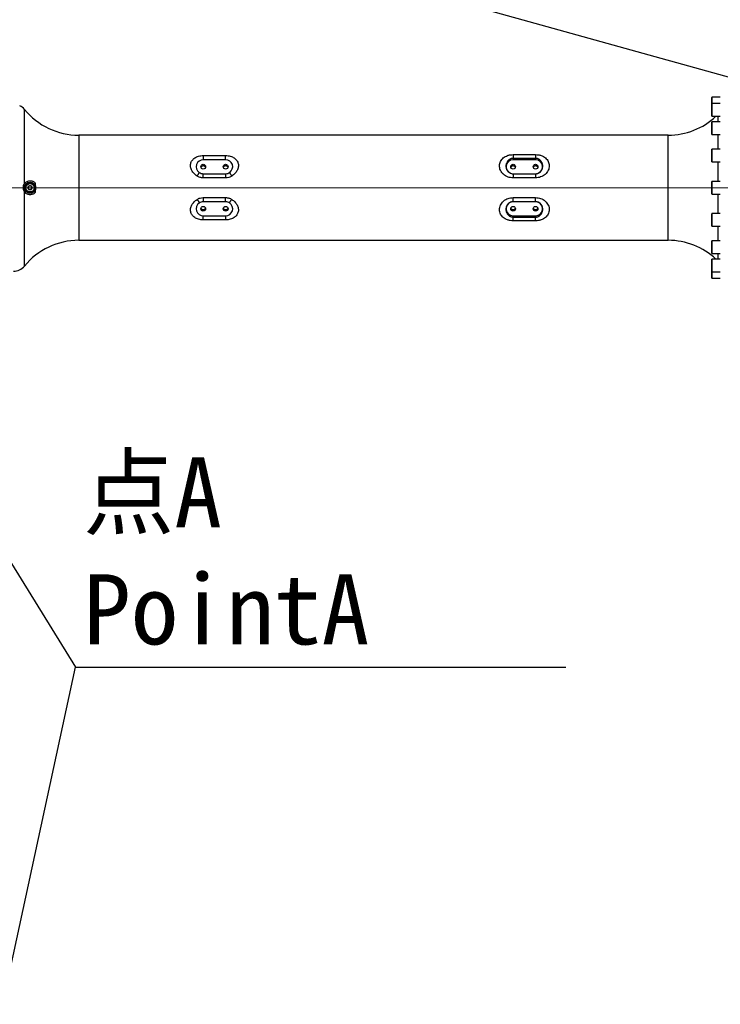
# Model space of a CAD drawing. Header units: millimetres. Extents: x -1 to 10933, y 0 to 7722.
# Tile 54 of 122: x 2378 to 3377, y 5127 to 6531. Entities that reach past the tile are written whole.
import ezdxf

# ---------------------------------------------------------------- set-up
doc = ezdxf.new("R2010")
doc.units = ezdxf.units.MM
doc.header["$LTSCALE"] = 13
doc.header["$PDSIZE"] = -1
doc.dimstyles.new('efort-st-1', dxfattribs={"dimtxt": 100, "dimasz": 100, "dimexe": 1.25, "dimexo": 0.625, "dimtad": 1, "dimdec": 0, "dimdsep": 46, "dimtxsty": 'Standard', "dimcen": 2.5, "dimclrd": 3, "dimclre": 3, "dimadec": 0, "dimazin": 0, "dimtfac": 1, "dimtmove": 0, "dimatfit": 3, "dimfxl": 1, "dimarcsym": 0})

# ---------------------------------------------------------------- blocks, each defined once
blk = doc.blocks.new('SW_CENTERMARKSYMBOL_3')
at = {"color": 0, "linetype": 'Continuous', "lineweight": 18}
blk.add_line((-5, 0), (-3257.5, 0), dxfattribs=at)
blk = doc.blocks.new('*D156')
at = {"color": 3, "lineweight": -2}
for p, q in [((353.5, 7293.9), (782.5, 7174.4)), ((3953.8, 6291.1), (878.9, 7147.5))]:
    blk.add_line(p, q, dxfattribs=at)
at = {"color": 3}
blk.add_solid([(778, 7158.3), (787, 7190.4), (878.9, 7147.5)], dxfattribs=at)
at = {"layer": 'Defpoints', "color": 0}
for p in [(878.9, 7147.5), (3953.8, 6291.1)]:
    blk.add_point(p, dxfattribs=at)
at = {"color": 0, "insert": (533.4, 7296.3), "char_height": 100, "attachment_point": 5, "rotation": 344.4363}
blk.add_mtext('R3192', dxfattribs=at)

msp = doc.modelspace()

# ---------------------------------------------------------------- linework, layer by layer
at = {"color": 7, "linetype": 'Continuous', "lineweight": 25}
for p, q in [((3364.8, 6417.4), (3364.8, 6420)), ((3364.8, 6410.9), (3364.8, 6417.4)), ((3376.8, 6420.1), (3364.9, 6420.1)), ((3364.8, 6405.4), (3364.8, 6410.9)), ((3364.8, 6393.1), (3364.8, 6405.4)), ((3376.8, 6411), (3364.9, 6411)), ((3364.9, 6393), (3376.8, 6393)), ((3373.8, 6385), (3373.8, 6393)), ((3364.8, 6376), (3364.8, 6384.9)), ((3364.8, 6367.1), (3364.8, 6376)), ((3376.8, 6385), (3364.9, 6385)), ((3302.4, 6366.1), (2461.7, 6366.1)), ((3364.9, 6367), (3376.8, 6367)), ((3373.8, 6346), (3373.8, 6367)), ((2639.3, 6336.9), (2671.3, 6336.9)), ((3081.3, 6338.3), (3113.3, 6338.3)), ((3081.3, 6333), (3081.3, 6331.1)), ((3113.3, 6333), (3081.3, 6333)), ((3113.3, 6333), (3113.3, 6331.1)), ((3364.8, 6333.6), (3364.8, 6345.9)), ((3364.8, 6328.1), (3364.8, 6333.6)), ((3376.8, 6346), (3364.9, 6346)), ((2671.3, 6331.1), (2639.3, 6331.1)), ((3113.3, 6331.1), (3081.3, 6331.1)), ((3364.9, 6328), (3376.8, 6328)), ((3373.8, 6300.1), (3373.8, 6328)), ((2639.3, 6311.1), (2671.3, 6311.1)), ((2671.3, 6305.2), (2639.3, 6305.2)), ((3081.3, 6311.1), (3081.3, 6311.1)), ((3081.3, 6311.1), (3113.3, 6311.1)), ((3081.3, 6311.1), (3113.3, 6311.1)), ((3113.3, 6305.2), (3081.3, 6305.2)), ((3113.3, 6311.1), (3113.3, 6311.1)), ((3364.8, 6284.8), (3364.8, 6300)), ((3376.8, 6300.1), (3364.9, 6300.1)), ((2639.3, 6277), (2671.3, 6277)), ((3081.3, 6277), (3113.3, 6277)), ((3364.8, 6282.2), (3364.8, 6284.8)), ((3364.9, 6282.1), (3376.8, 6282.1)), ((3373.8, 6254.2), (3373.8, 6282.1)), ((2671.3, 6271.1), (2639.3, 6271.1)), ((3081.3, 6271.2), (3081.3, 6271.1)), ((3113.3, 6271.2), (3081.3, 6271.2)), ((3113.3, 6271.1), (3081.3, 6271.1)), ((3113.3, 6271.2), (3113.3, 6271.1)), ((2639.3, 6251.1), (2671.3, 6251.1)), ((3081.3, 6249.2), (3081.3, 6251.1)), ((3081.3, 6251.1), (3113.3, 6251.1)), ((3081.3, 6249.2), (3113.3, 6249.2)), ((3113.3, 6249.2), (3113.3, 6251.1)), ((3364.8, 6237), (3364.8, 6254.1)), ((3376.8, 6254.2), (3364.9, 6254.2)), ((2671.3, 6245.3), (2639.3, 6245.3)), ((3113.3, 6243.9), (3081.3, 6243.9)), ((3364.8, 6236.3), (3364.8, 6237)), ((3364.9, 6236.2), (3376.8, 6236.2)), ((3373.8, 6215.3), (3373.8, 6236.2)), ((2461.7, 6216.1), (3302.4, 6216.1)), ((3364.8, 6197.4), (3364.8, 6215.2)), ((3376.8, 6215.3), (3364.9, 6215.3)), ((3364.9, 6197.3), (3376.8, 6197.3)), ((3373.8, 6189.2), (3373.8, 6197.3)), ((3364.8, 6171.3), (3364.8, 6189.1)), ((3376.8, 6189.2), (3364.9, 6189.2)), ((3364.8, 6162.2), (3364.8, 6171.3)), ((3364.9, 6171.2), (3376.8, 6171.2)), ((3364.9, 6162.1), (3376.8, 6162.1))]:
    msp.add_line(p, q, dxfattribs=at)
at = {"color": 8, "linetype": 'Continuous', "lineweight": 25}
for p, q in [((3364.9, 6420.1), (3364.9, 6417.5)), ((3364.9, 6417.5), (3364.9, 6411)), ((2384.3, 6297.1), (2384.3, 6402.8)), ((3364.9, 6411), (3364.9, 6405.4)), ((3364.9, 6405.4), (3364.9, 6393)), ((3364.9, 6385), (3364.9, 6376)), ((3364.9, 6376), (3364.9, 6367)), ((2461.7, 6366.1), (2461.7, 6291.1)), ((3302.4, 6216.1), (3302.4, 6366.1)), ((3364.9, 6346), (3364.9, 6333.6)), ((3364.9, 6333.6), (3364.9, 6328)), ((2461.7, 6291.1), (2461.7, 6216.1)), ((3364.9, 6300.1), (3364.9, 6284.8)), ((2384.3, 6179.4), (2384.3, 6285.1)), ((3364.9, 6284.8), (3364.9, 6282.1)), ((3364.9, 6254.2), (3364.9, 6236.9)), ((3364.9, 6236.9), (3364.9, 6236.2)), ((3364.9, 6215.3), (3364.9, 6197.3)), ((3364.9, 6189.2), (3364.9, 6171.2)), ((3364.9, 6171.2), (3364.9, 6162.1))]:
    msp.add_line(p, q, dxfattribs=at)
at = {"color": 7, "linetype": 'Continuous', "lineweight": 25}
for centre, radius in [((2639.3, 6321.1), 3.4), ((2671.3, 6321.1), 3.4), ((3081.3, 6321.1), 3.4), ((3113.3, 6321.1), 3.4), ((2392.3, 6291.1), 8), ((2392.3, 6291.1), 7), ((2392.3, 6291.1), 6), ((2392.3, 6291.1), 3), ((2639.3, 6261.1), 3.4), ((2671.3, 6261.1), 3.4), ((3081.3, 6261.1), 3.4), ((3113.3, 6261.1), 3.4)]:
    msp.add_circle(centre, radius, dxfattribs=at)
for centre, radius, start, end in [((3364.9, 6420), 0.1, 90, 180), ((2368.8, 6390.1), 20, 39.2965, 64.15), ((2461.7, 6466.1), 100, 219.2965, 270), ((3364.9, 6410.9), 0.1, 90, 180), ((3302.4, 6466.1), 100, 270, 313.0008), ((3364.9, 6393.1), 0.1, 180, 270), ((3364.9, 6384.9), 0.1, 90, 180), ((3364.9, 6367.1), 0.1, 180, 270), ((3364.9, 6345.9), 0.1, 90, 180), ((2639.3, 6321.1), 10, 90, 234.5782), ((2671.3, 6321.1), 10, 305.4218, 90), ((3081.3, 6321.1), 10, 90, 270), ((3113.3, 6321.1), 10, 270, 90), ((3364.9, 6328.1), 0.1, 180, 270), ((3364.9, 6300), 0.1, 90, 180), ((3364.9, 6282.2), 0.1, 180, 270), ((2639.3, 6261.1), 10, 125.4218, 270), ((2671.3, 6261.1), 10, 270, 54.5782), ((3081.3, 6261.1), 10, 90, 270), ((3113.3, 6261.1), 10, 270, 90), ((3364.9, 6254.1), 0.1, 90, 180), ((3364.9, 6236.3), 0.1, 180, 270), ((2461.7, 6116.1), 100, 90, 140.7035), ((3302.4, 6116.1), 100, 46.9992, 90), ((3364.9, 6215.2), 0.1, 90, 180), ((3364.9, 6197.4), 0.1, 180, 270), ((2368.8, 6192.1), 20, 270, 320.7035), ((3364.9, 6189.1), 0.1, 90, 180), ((3364.9, 6171.3), 0.1, 180, 270), ((3364.9, 6162.2), 0.1, 180, 270)]:
    msp.add_arc(centre, radius, start, end, dxfattribs=at)
for points, knots in [([(2630.6, 6307.8), (2629.8, 6308.3), (2628.2, 6309.5), (2626.2, 6311.4), (2624.4, 6313.4), (2623, 6315.6), (2621.9, 6318), (2621.3, 6320.5), (2621.1, 6323), (2621.4, 6325.5), (2622.1, 6327.9), (2623.4, 6330), (2625.1, 6332), (2627.2, 6333.7), (2629.8, 6335.1), (2632.7, 6336.1), (2635.9, 6336.8), (2638.2, 6336.9), (2639.3, 6336.9)], [0, 0, 0, 0, 0.064338, 0.125215, 0.183486, 0.240124, 0.300746, 0.360299, 0.41954, 0.478531, 0.537403, 0.596954, 0.658147, 0.720706, 0.787206, 0.854965, 0.927327, 1, 1, 1, 1]), ([(2639.3, 6336.9), (2639.3, 6336.1), (2639.3, 6334.4), (2639.3, 6332.5), (2639.3, 6331.3), (2639.3, 6331.2), (2639.3, 6331.1)], [0, 0, 0, 0, 0.246713, 0.5, 0.753287, 1, 1, 1, 1]), ([(2671.3, 6331.1), (2671.3, 6331.2), (2671.3, 6331.3), (2671.3, 6332.5), (2671.3, 6334.4), (2671.3, 6336.1), (2671.3, 6336.9)], [0, 0, 0, 0, 0.246713, 0.5, 0.753287, 1, 1, 1, 1]), ([(2671.3, 6336.9), (2672.4, 6336.9), (2674.7, 6336.8), (2677.9, 6336.1), (2680.9, 6335.1), (2683.4, 6333.7), (2685.6, 6331.9), (2687.3, 6330), (2688.5, 6327.8), (2689.3, 6325.5), (2689.6, 6323), (2689.4, 6320.5), (2688.7, 6318), (2687.6, 6315.6), (2686.2, 6313.4), (2684.4, 6311.4), (2682.4, 6309.5), (2680.8, 6308.3), (2680, 6307.8)], [0, 0, 0, 0, 0.07273, 0.145197, 0.213143, 0.279936, 0.342521, 0.403963, 0.463411, 0.522482, 0.580989, 0.64053, 0.699389, 0.760283, 0.816722, 0.874861, 0.93567, 1, 1, 1, 1]), ([(3081.3, 6305.2), (3080.1, 6305.2), (3077.6, 6305.4), (3074, 6306.3), (3070.6, 6307.9), (3067.6, 6310.1), (3065, 6312.8), (3063.1, 6315.9), (3062, 6319.2), (3061.7, 6322.6), (3062.1, 6325.8), (3063.2, 6328.7), (3064.9, 6331.4), (3067.2, 6333.7), (3070, 6335.6), (3072.8, 6336.9), (3075.3, 6337.6), (3077.9, 6338.2), (3079.9, 6338.3), (3081.3, 6338.3)], [0, 0, 0, 0, 0.062041, 0.123104, 0.186837, 0.249746, 0.313803, 0.376944, 0.439119, 0.499753, 0.558909, 0.618236, 0.677501, 0.737057, 0.800127, 0.863295, 0.896905, 0.930427, 1, 1, 1, 1]), ([(3081.3, 6333), (3081, 6333), (3080.4, 6333), (3079.5, 6332.8), (3078.6, 6332.6), (3077.8, 6332.3), (3077.1, 6332), (3076.5, 6331.6), (3075.9, 6331.3), (3075.4, 6330.9), (3074.7, 6330.3), (3074.2, 6329.7), (3073.6, 6329.1), (3073.2, 6328.5), (3072.4, 6327.4), (3071.8, 6325.9), (3071.2, 6324), (3071, 6321.9), (3071.2, 6319.7), (3071.7, 6317.9), (3072.3, 6316.5), (3072.9, 6315.6), (3073.5, 6314.8), (3074, 6314.2), (3074.7, 6313.6), (3075.5, 6312.9), (3076.9, 6312), (3078.9, 6311.2), (3080.5, 6311.1), (3081.3, 6311.1)], [0, 0, 0, 0, 0.025644, 0.052156, 0.077997, 0.106125, 0.127069, 0.15045, 0.172999, 0.195685, 0.222069, 0.262425, 0.274969, 0.307462, 0.343842, 0.408774, 0.468732, 0.532974, 0.596512, 0.660206, 0.693807, 0.728674, 0.749699, 0.772252, 0.796345, 0.826238, 0.864266, 0.932316, 1, 1, 1, 1]), ([(3113.3, 6338.3), (3114.7, 6338.3), (3116.7, 6338.2), (3119.3, 6337.6), (3121.8, 6336.9), (3124.6, 6335.7), (3127.4, 6333.7), (3129.7, 6331.4), (3131.5, 6328.7), (3132.5, 6325.7), (3132.9, 6322.5), (3132.6, 6319.2), (3131.5, 6315.9), (3129.6, 6312.8), (3127.1, 6310.1), (3124, 6307.9), (3120.6, 6306.3), (3117, 6305.4), (3114.5, 6305.2), (3113.3, 6305.2)], [0, 0, 0, 0, 0.069034, 0.102726, 0.136435, 0.199709, 0.26279, 0.32267, 0.382068, 0.441323, 0.500449, 0.561414, 0.622863, 0.685823, 0.749854, 0.813609, 0.876638, 0.937792, 1, 1, 1, 1]), ([(3113.3, 6311.1), (3113.7, 6311.1), (3114.5, 6311.1), (3115.7, 6311.3), (3116.9, 6311.7), (3118.5, 6312.4), (3119.8, 6313.4), (3121, 6314.6), (3121.9, 6315.8), (3122.8, 6317.5), (3123.5, 6319.7), (3123.6, 6321.6), (3123.5, 6323), (3123.4, 6324.1), (3123.1, 6325.3), (3122.6, 6326.5), (3122, 6327.6), (3121.4, 6328.6), (3120.6, 6329.5), (3119.8, 6330.4), (3118.8, 6331.2), (3117.9, 6331.8), (3116.7, 6332.4), (3115.2, 6332.9), (3113.9, 6332.9), (3113.3, 6333)], [0, 0, 0, 0, 0.032553, 0.068417, 0.102371, 0.136311, 0.210689, 0.242958, 0.271934, 0.339608, 0.403391, 0.467477, 0.499143, 0.531205, 0.570706, 0.612276, 0.656064, 0.695584, 0.737712, 0.778359, 0.823222, 0.861909, 0.894378, 0.94843, 1, 1, 1, 1]), ([(2636, 6320.2), (2636.3, 6320.6), (2636.7, 6321.4), (2637.6, 6322.2), (2638.6, 6322.6), (2639.6, 6322.7), (2640.5, 6322.4), (2641.5, 6321.8), (2642.2, 6321), (2642.5, 6320.3), (2642.6, 6320.2)], [0, 0, 0, 0, 0.166378, 0.308409, 0.419537, 0.53144, 0.627485, 0.755718, 0.9374, 1, 1, 1, 1]), ([(2668, 6320.2), (2668.3, 6320.6), (2668.7, 6321.4), (2669.6, 6322.2), (2670.6, 6322.6), (2671.6, 6322.7), (2672.5, 6322.4), (2673.5, 6321.8), (2674.2, 6321), (2674.5, 6320.3), (2674.6, 6320.2)], [0, 0, 0, 0, 0.166378, 0.308409, 0.419537, 0.53144, 0.627485, 0.755718, 0.9374, 1, 1, 1, 1]), ([(3078, 6320.2), (3078.3, 6320.6), (3078.7, 6321.4), (3079.6, 6322.2), (3080.6, 6322.6), (3081.6, 6322.7), (3082.5, 6322.4), (3083.5, 6321.8), (3084.2, 6321), (3084.5, 6320.3), (3084.6, 6320.2)], [0, 0, 0, 0, 0.166378, 0.308409, 0.419537, 0.53144, 0.627485, 0.755718, 0.9374, 1, 1, 1, 1]), ([(3110, 6320.2), (3110.3, 6320.6), (3110.7, 6321.4), (3111.6, 6322.2), (3112.6, 6322.6), (3113.6, 6322.7), (3114.5, 6322.4), (3115.5, 6321.8), (3116.2, 6321), (3116.5, 6320.3), (3116.6, 6320.2)], [0, 0, 0, 0, 0.166378, 0.308409, 0.419537, 0.53144, 0.627485, 0.755718, 0.9374, 1, 1, 1, 1]), ([(2630.6, 6307.8), (2630.8, 6308), (2631.2, 6308.6), (2631.8, 6309.5), (2632.4, 6310.4), (2632.9, 6311.2), (2633.3, 6311.9), (2633.5, 6312.5), (2633.6, 6312.8), (2633.5, 6312.9), (2633.5, 6313)], [0, 0, 0, 0, 0.114421, 0.237451, 0.366971, 0.5, 0.633029, 0.762549, 0.885579, 1, 1, 1, 1]), ([(2639.3, 6305.2), (2638.5, 6305.2), (2637, 6305.3), (2634.7, 6305.8), (2632.6, 6306.6), (2631.3, 6307.4), (2630.6, 6307.8)], [0, 0, 0, 0, 0.251945, 0.502625, 0.753351, 1, 1, 1, 1]), ([(2639.3, 6305.2), (2639.3, 6305.9), (2639.3, 6306.9), (2639.3, 6308.2), (2639.3, 6309.1), (2639.3, 6309.9), (2639.3, 6310.7), (2639.3, 6311), (2639.3, 6311.1)], [0, 0, 0, 0, 0.23841, 0.367687, 0.5, 0.632313, 0.76159, 1, 1, 1, 1]), ([(2671.3, 6311.1), (2671.3, 6311), (2671.3, 6310.7), (2671.3, 6309.9), (2671.3, 6309.1), (2671.3, 6308.2), (2671.3, 6306.9), (2671.3, 6305.9), (2671.3, 6305.2)], [0, 0, 0, 0, 0.23841, 0.367687, 0.5, 0.632313, 0.76159, 1, 1, 1, 1]), ([(2680, 6307.8), (2679.4, 6307.4), (2678.1, 6306.6), (2675.2, 6305.5), (2672.9, 6305.3), (2671.3, 6305.2)], [0, 0, 0, 0, 0.2464177, 0.4969278, 1, 1, 1, 1]), ([(2677.1, 6313), (2677.1, 6312.9), (2677, 6312.8), (2677.1, 6312.5), (2677.3, 6311.9), (2677.7, 6311.2), (2678.2, 6310.4), (2678.8, 6309.5), (2679.4, 6308.6), (2679.8, 6308), (2680, 6307.8)], [0, 0, 0, 0, 0.114421, 0.237451, 0.366971, 0.5, 0.633029, 0.762549, 0.885579, 1, 1, 1, 1]), ([(2384.3, 6297.1), (2383.9, 6296.4), (2383, 6295.2), (2382.3, 6292.7), (2382.3, 6290.1), (2382.8, 6287.7), (2383.6, 6286.1), (2384.1, 6285.4), (2384.3, 6285.1)], [0, 0, 0, 0, 0.196234, 0.39339, 0.575891, 0.748805, 0.92688, 1, 1, 1, 1]), ([(2384.3, 6297.1), (2384.7, 6297.6), (2385.6, 6298.6), (2387.2, 6299.8), (2389.2, 6300.7), (2391.4, 6301.1), (2393.6, 6301.1), (2395.5, 6300.7), (2397.2, 6299.9), (2398.7, 6298.9), (2399.6, 6297.9), (2400.1, 6297.4)], [0, 0, 0, 0, 0.105622, 0.211409, 0.354022, 0.496628, 0.612784, 0.728804, 0.816516, 0.904131, 1, 1, 1, 1]), ([(2391.4, 6293.8), (2391.1, 6293.5), (2390.6, 6293), (2390, 6292.2), (2389.6, 6291.8), (2389.5, 6291.7)], [0, 0, 0, 0, 0.439126, 0.751374, 1, 1, 1, 1]), ([(2389.5, 6291.7), (2389.6, 6291.3), (2389.8, 6290.6), (2390.2, 6289.6), (2390.3, 6289.1), (2390.4, 6288.9)], [0, 0, 0, 0, 0.439126, 0.751374, 1, 1, 1, 1]), ([(2394.2, 6293.3), (2394, 6293.3), (2393.6, 6293.4), (2392.7, 6293.6), (2391.9, 6293.7), (2391.5, 6293.8), (2391.4, 6293.8)], [0, 0, 0, 0, 0.184931, 0.519846, 0.871444, 1, 1, 1, 1]), ([(2393.2, 6288.4), (2393.5, 6288.7), (2394, 6289.2), (2394.7, 6290), (2395, 6290.4), (2395.1, 6290.6)], [0, 0, 0, 0, 0.439126, 0.751374, 1, 1, 1, 1]), ([(2395.1, 6290.6), (2395, 6290.9), (2394.8, 6291.6), (2394.4, 6292.6), (2394.3, 6293.1), (2394.2, 6293.3)], [0, 0, 0, 0, 0.439126, 0.751374, 1, 1, 1, 1]), ([(2400.1, 6284.8), (2400.3, 6287.5), (2400.5, 6291.7), (2400.2, 6295.8), (2400.1, 6297.4)], [0, 0, 0, 0, 0.635437, 1, 1, 1, 1]), ([(2400.1, 6284.8), (2399.7, 6284.4), (2398.9, 6283.5), (2397.4, 6282.5), (2395.8, 6281.7), (2393.8, 6281.1), (2391.7, 6281), (2389.5, 6281.4), (2387.4, 6282.3), (2385.7, 6283.5), (2384.7, 6284.6), (2384.3, 6285.1)], [0, 0, 0, 0, 0.082091, 0.164276, 0.264582, 0.365015, 0.495853, 0.626812, 0.759954, 0.892981, 1, 1, 1, 1]), ([(2390.4, 6288.9), (2390.5, 6288.9), (2391, 6288.8), (2391.8, 6288.7), (2392.6, 6288.5), (2393.1, 6288.4), (2393.2, 6288.4)], [0, 0, 0, 0, 0.128556, 0.480154, 0.815069, 1, 1, 1, 1]), ([(2630.6, 6274.4), (2631.3, 6274.8), (2632.6, 6275.6), (2635.4, 6276.7), (2637.8, 6276.9), (2639.3, 6277)], [0, 0, 0, 0, 0.246418, 0.496928, 1, 1, 1, 1]), ([(2639.3, 6277), (2639.3, 6276.4), (2639.3, 6275.3), (2639.3, 6274), (2639.3, 6273.1), (2639.3, 6272.3), (2639.3, 6271.5), (2639.3, 6271.3), (2639.3, 6271.1)], [0, 0, 0, 0, 0.23841, 0.367687, 0.5, 0.632313, 0.76159, 1, 1, 1, 1]), ([(2671.3, 6271.1), (2671.3, 6271.3), (2671.3, 6271.5), (2671.3, 6272.3), (2671.3, 6273.1), (2671.3, 6274), (2671.3, 6275.3), (2671.3, 6276.4), (2671.3, 6277)], [0, 0, 0, 0, 0.23841, 0.367687, 0.5, 0.632313, 0.76159, 1, 1, 1, 1]), ([(2671.3, 6277), (2672.1, 6277), (2673.6, 6276.9), (2675.9, 6276.4), (2678.1, 6275.6), (2679.4, 6274.8), (2680, 6274.4)], [0, 0, 0, 0, 0.251945, 0.502625, 0.753351, 1, 1, 1, 1]), ([(3081.3, 6243.9), (3079.9, 6244), (3077.9, 6244), (3075.3, 6244.6), (3072.8, 6245.3), (3070, 6246.6), (3067.2, 6248.5), (3064.9, 6250.8), (3063.2, 6253.5), (3062.1, 6256.5), (3061.7, 6259.7), (3062, 6263), (3063.2, 6266.3), (3065, 6269.4), (3067.6, 6272.1), (3070.6, 6274.3), (3074, 6275.9), (3077.6, 6276.8), (3080.1, 6277), (3081.3, 6277)], [0, 0, 0, 0, 0.069034, 0.1027257, 0.1364352, 0.1997092, 0.26279, 0.3226699, 0.3820682, 0.4413228, 0.5004491, 0.5614138, 0.6228627, 0.6858229, 0.7498539, 0.8136087, 0.8766377, 0.9377919, 1, 1, 1, 1]), ([(3113.3, 6277), (3114.5, 6277), (3117, 6276.8), (3120.6, 6275.9), (3124, 6274.3), (3127.1, 6272.1), (3129.6, 6269.4), (3131.5, 6266.3), (3132.6, 6263), (3132.9, 6259.6), (3132.5, 6256.5), (3131.4, 6253.5), (3129.7, 6250.8), (3127.4, 6248.5), (3124.6, 6246.6), (3121.8, 6245.3), (3119.4, 6244.6), (3116.7, 6244), (3114.7, 6244), (3113.3, 6243.9)], [0, 0, 0, 0, 0.0620408, 0.1231044, 0.1868372, 0.2497462, 0.3138035, 0.3769444, 0.4391191, 0.499753, 0.5589087, 0.6182362, 0.6775006, 0.7370569, 0.8001271, 0.8632953, 0.8969049, 0.9304271, 1, 1, 1, 1]), ([(2639.3, 6245.3), (2638.2, 6245.3), (2635.9, 6245.4), (2632.7, 6246.1), (2629.7, 6247.1), (2627.2, 6248.6), (2625, 6250.3), (2623.3, 6252.2), (2622.1, 6254.4), (2621.3, 6256.7), (2621.1, 6259.2), (2621.3, 6261.7), (2621.9, 6264.2), (2623, 6266.6), (2624.4, 6268.8), (2626.2, 6270.8), (2628.2, 6272.8), (2629.8, 6273.9), (2630.6, 6274.4)], [0, 0, 0, 0, 0.07273, 0.145197, 0.213143, 0.279936, 0.342521, 0.403963, 0.463411, 0.522482, 0.580989, 0.64053, 0.699389, 0.760283, 0.816722, 0.874861, 0.93567, 1, 1, 1, 1]), ([(2630.6, 6274.4), (2630.8, 6274.2), (2631.2, 6273.6), (2631.8, 6272.7), (2632.4, 6271.8), (2632.9, 6271), (2633.3, 6270.3), (2633.5, 6269.7), (2633.6, 6269.4), (2633.5, 6269.3), (2633.5, 6269.3)], [0, 0, 0, 0, 0.114421, 0.237451, 0.366971, 0.5, 0.633029, 0.762549, 0.885579, 1, 1, 1, 1]), ([(2680, 6274.4), (2680.8, 6273.9), (2682.4, 6272.8), (2684.4, 6270.8), (2686.2, 6268.8), (2687.6, 6266.6), (2688.7, 6264.2), (2689.4, 6261.7), (2689.6, 6259.2), (2689.3, 6256.7), (2688.5, 6254.4), (2687.2, 6252.2), (2685.6, 6250.2), (2683.4, 6248.5), (2680.9, 6247.1), (2677.9, 6246.1), (2674.7, 6245.4), (2672.4, 6245.3), (2671.3, 6245.3)], [0, 0, 0, 0, 0.064338, 0.125215, 0.183486, 0.240124, 0.300746, 0.360299, 0.41954, 0.478531, 0.537403, 0.596954, 0.658147, 0.720706, 0.787206, 0.854965, 0.927327, 1, 1, 1, 1]), ([(2677.1, 6269.3), (2677.1, 6269.3), (2677, 6269.4), (2677.1, 6269.7), (2677.3, 6270.3), (2677.7, 6271), (2678.2, 6271.8), (2678.8, 6272.7), (2679.4, 6273.6), (2679.8, 6274.2), (2680, 6274.4)], [0, 0, 0, 0, 0.114421, 0.237451, 0.366971, 0.5, 0.633029, 0.762549, 0.885579, 1, 1, 1, 1]), ([(3081.3, 6271.2), (3080.9, 6271.1), (3080.1, 6271.1), (3078.9, 6270.9), (3077.7, 6270.5), (3076.2, 6269.8), (3074.8, 6268.8), (3073.6, 6267.6), (3072.7, 6266.4), (3071.8, 6264.7), (3071.2, 6262.4), (3071, 6260.6), (3071.1, 6259.2), (3071.3, 6258.1), (3071.6, 6256.9), (3072, 6255.7), (3072.6, 6254.6), (3073.2, 6253.6), (3074, 6252.7), (3074.8, 6251.8), (3075.8, 6251), (3076.8, 6250.4), (3077.9, 6249.8), (3079.4, 6249.3), (3080.7, 6249.3), (3081.3, 6249.2)], [0, 0, 0, 0, 0.0325531, 0.0684174, 0.1023725, 0.1363126, 0.2106908, 0.2429604, 0.2719367, 0.3410063, 0.4037822, 0.4674711, 0.4992881, 0.5311998, 0.5707018, 0.6122721, 0.6560606, 0.6955807, 0.7377091, 0.7783567, 0.8232198, 0.8619075, 0.8943768, 0.9484298, 1, 1, 1, 1]), ([(3113.3, 6249.2), (3113.6, 6249.2), (3114.2, 6249.2), (3115.1, 6249.4), (3116, 6249.6), (3116.8, 6249.9), (3117.5, 6250.2), (3118.1, 6250.6), (3118.7, 6250.9), (3119.2, 6251.4), (3119.9, 6251.9), (3120.5, 6252.5), (3121, 6253.1), (3121.5, 6253.7), (3122.2, 6254.8), (3122.9, 6256.3), (3123.4, 6258.2), (3123.6, 6260.2), (3123.5, 6262.5), (3122.9, 6264.3), (3122.3, 6265.7), (3121.7, 6266.7), (3121, 6267.6), (3119.8, 6268.8), (3118.5, 6269.8), (3116.8, 6270.5), (3115.2, 6271), (3114, 6271.1), (3113.3, 6271.2)], [0, 0, 0, 0, 0.025643, 0.052156, 0.077997, 0.106125, 0.127068, 0.15045, 0.172999, 0.195684, 0.222068, 0.262424, 0.274968, 0.30746, 0.343841, 0.408772, 0.46873, 0.532282, 0.595949, 0.661729, 0.692927, 0.725945, 0.761173, 0.790555, 0.857845, 0.901763, 0.942434, 1, 1, 1, 1]), ([(2642.6, 6262), (2642.4, 6261.6), (2641.9, 6260.8), (2641, 6260), (2640, 6259.6), (2639.1, 6259.5), (2638.1, 6259.8), (2637.1, 6260.4), (2636.4, 6261.2), (2636.1, 6261.9), (2636, 6262)], [0, 0, 0, 0, 0.166378, 0.308409, 0.419537, 0.53144, 0.627485, 0.755718, 0.9374, 1, 1, 1, 1]), ([(2639.3, 6245.3), (2639.3, 6246.1), (2639.3, 6247.8), (2639.3, 6249.7), (2639.3, 6250.9), (2639.3, 6251), (2639.3, 6251.1)], [0, 0, 0, 0, 0.246713, 0.5, 0.753287, 1, 1, 1, 1]), ([(2674.6, 6262), (2674.4, 6261.6), (2673.9, 6260.8), (2673, 6260), (2672, 6259.6), (2671.1, 6259.5), (2670.1, 6259.8), (2669.1, 6260.4), (2668.4, 6261.2), (2668.1, 6261.9), (2668, 6262)], [0, 0, 0, 0, 0.166378, 0.308409, 0.419537, 0.53144, 0.627485, 0.755718, 0.9374, 1, 1, 1, 1]), ([(2671.3, 6251.1), (2671.3, 6251), (2671.3, 6250.9), (2671.3, 6249.7), (2671.3, 6247.8), (2671.3, 6246.1), (2671.3, 6245.3)], [0, 0, 0, 0, 0.246713, 0.5, 0.753287, 1, 1, 1, 1]), ([(3084.6, 6262), (3084.4, 6261.6), (3083.9, 6260.8), (3083, 6260), (3082, 6259.6), (3081.1, 6259.5), (3080.1, 6259.8), (3079.1, 6260.4), (3078.4, 6261.2), (3078.1, 6261.9), (3078, 6262)], [0, 0, 0, 0, 0.1663779, 0.3084092, 0.4195368, 0.5314398, 0.6274853, 0.7557179, 0.9374001, 1, 1, 1, 1]), ([(3116.6, 6262), (3116.4, 6261.6), (3115.9, 6260.8), (3115, 6260), (3114, 6259.6), (3113.1, 6259.5), (3112.1, 6259.8), (3111.1, 6260.4), (3110.4, 6261.2), (3110.1, 6261.9), (3110, 6262)], [0, 0, 0, 0, 0.1663779, 0.3084092, 0.4195368, 0.5314398, 0.6274853, 0.7557179, 0.9374001, 1, 1, 1, 1])]:
    msp.add_open_spline(points, degree=3, knots=knots, dxfattribs=at)
for points in [[(3081.3, 6338.3), (3081.3, 6337.6), (3081.3, 6336.3), (3081.3, 6334.8), (3081.3, 6333.6), (3081.3, 6333.2), (3081.3, 6333)], [(3113.3, 6338.3), (3113.3, 6337.6), (3113.3, 6336.3), (3113.3, 6334.8), (3113.3, 6333.6), (3113.3, 6333.2), (3113.3, 6333)], [(2633.5, 6313), (2634.4, 6312.4), (2636.2, 6311.4), (2638.3, 6311.2), (2639.3, 6311.1)], [(2671.3, 6311.1), (2672.3, 6311.2), (2674.4, 6311.4), (2676.2, 6312.4), (2677.1, 6313)], [(3081.3, 6311.1), (3081.3, 6310.9), (3081.3, 6310.5), (3081.3, 6309), (3081.3, 6307.2), (3081.3, 6305.9), (3081.3, 6305.2)], [(3113.3, 6311.1), (3113.3, 6310.9), (3113.3, 6310.5), (3113.3, 6309), (3113.3, 6307.2), (3113.3, 6305.9), (3113.3, 6305.2)], [(3081.3, 6271.2), (3081.3, 6271.3), (3081.3, 6271.7), (3081.3, 6273.2), (3081.3, 6275), (3081.3, 6276.4), (3081.3, 6277)], [(3113.3, 6271.2), (3113.3, 6271.3), (3113.3, 6271.7), (3113.3, 6273.2), (3113.3, 6275), (3113.3, 6276.4), (3113.3, 6277)], [(2639.3, 6271.1), (2638.3, 6271), (2636.2, 6270.9), (2634.4, 6269.8), (2633.5, 6269.3)], [(2677.1, 6269.3), (2676.2, 6269.8), (2674.4, 6270.9), (2672.3, 6271), (2671.3, 6271.1)], [(3081.3, 6243.9), (3081.3, 6244.6), (3081.3, 6245.9), (3081.3, 6247.4), (3081.3, 6248.6), (3081.3, 6249), (3081.3, 6249.2)], [(3113.3, 6243.9), (3113.3, 6244.6), (3113.3, 6245.9), (3113.3, 6247.4), (3113.3, 6248.6), (3113.3, 6249), (3113.3, 6249.2)]]:
    msp.add_open_spline(points, degree=3, dxfattribs=at)

# ---------------------------------------------------------------- block references
at = {"color": 0, "linetype": 'Continuous', "lineweight": 18}
msp.add_blockref('SW_CENTERMARKSYMBOL_3', (3953.8, 6291.1), dxfattribs=at)

# ---------------------------------------------------------------- texts
at = {"color": 0, "insert": (2468, 5906.6), "char_height": 100, "width": 973.214, "attachment_point": 1}
msp.add_mtext('点A \\PPointA ', dxfattribs=at)

# ---------------------------------------------------------------- dimensions: what is measured, and where the dimension line sits
at = {"color": 0}
dim = msp.add_radius_dim(center=(3953.8, 6291.1), mpoint=(878.9, 7147.5), dimstyle='efort-st-1', dxfattribs=at)
dim.commit()
dim.dimension.update_dxf_attribs({"geometry": '*D156', "text_midpoint": (754.1, 7182.3), "dimtype": 164})

# ---------------------------------------------------------------- leaders
for points in [[(2033.8, 6291.1), (2456.9, 5607.6), (3156.3, 5607.6)], [(2038.8, 3677.9), (2456.9, 5607.6)]]:
    msp.add_leader(points, dimstyle='efort-st-1', override={"dimgap": 0.625, "dimtad": 0}, dxfattribs=at)

doc.saveas('drawing.dxf')
